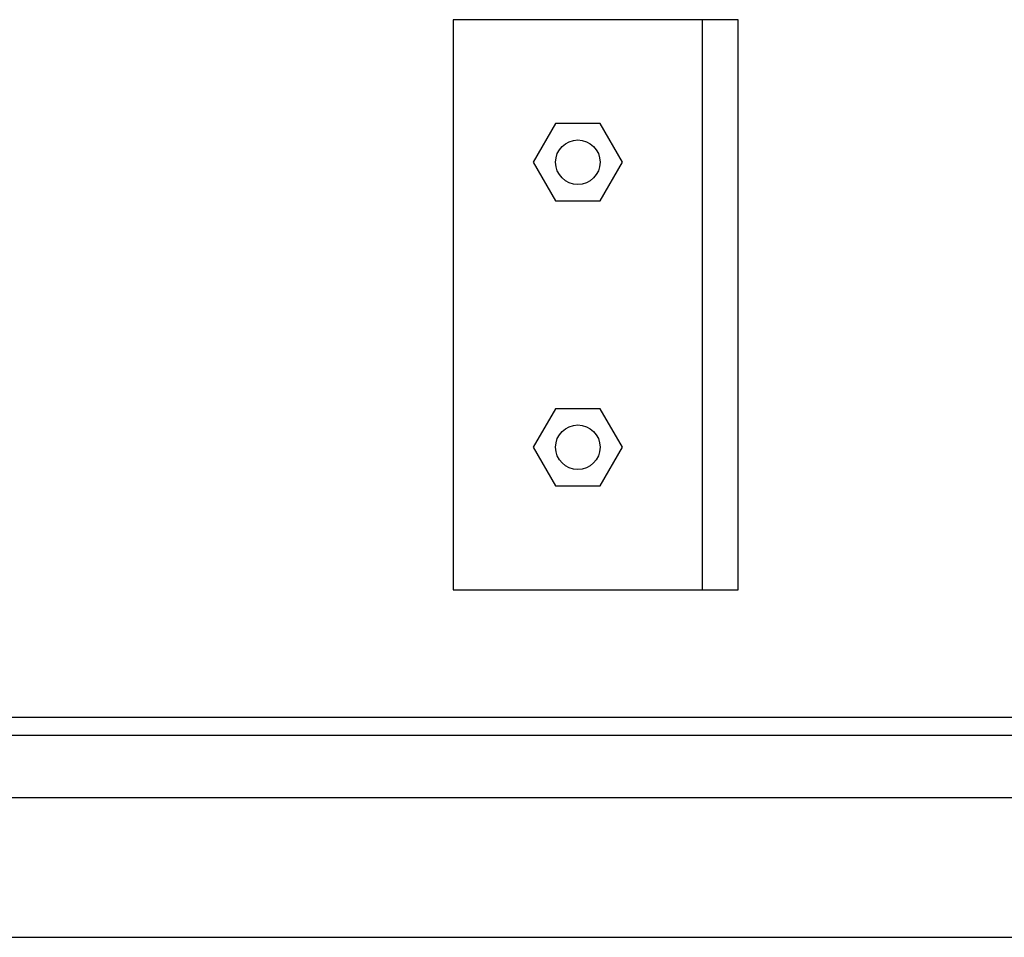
# Model space of a CAD drawing. Header units: inches. Extents: x -9715 to 27308, y -24775 to -3453.
# Tile 102 of 196: x 6730 to 6744, y -21087 to -21074. Entities that reach past the tile are written whole.
import ezdxf

# ---------------------------------------------------------------- set-up
doc = ezdxf.new("R2010")
doc.units = ezdxf.units.IN
doc.header["$MEASUREMENT"] = 0
doc.layers.add('S-DOOR-CHAIN', color=2, linetype='Continuous')
doc.layers.add('S-SPPT-BOLTS', color=2, linetype='Continuous')
doc.layers.add('S-SECT-SHPS', color=3, linetype='Continuous', lineweight=25)
doc.layers.add('S-SPPT-SHPS', color=3, linetype='Continuous', lineweight=25)

msp = doc.modelspace()

# ---------------------------------------------------------------- linework, layer by layer
at = {"layer": 'S-DOOR-CHAIN'}
for p, q in [((6628.67328, -21084.15013, 41.66667), (6951.9082, -21084.15013, 41.66667)), ((6629.62723, -21087.23717, 41.66667), (7702.20087, -21087.23717, 41.66667))]:
    msp.add_line(p, q, dxfattribs=at)
at = {"layer": 'S-SECT-SHPS'}
msp.add_line((6739.82976, -21082.36016, 41.66667), (6739.82976, -21074.36016, 41.66667), dxfattribs=at)
at = {"layer": 'S-SECT-SHPS', "elevation": 41.66667}
msp.add_lwpolyline([(6736.32976, -21082.36016), (6740.32976, -21082.36016), (6740.32976, -21074.36016), (6736.32976, -21074.36016)], close=True, dxfattribs=at)
at = {"layer": 'S-SPPT-BOLTS', "elevation": 41.66667}
for points in [[(6737.45476, -21076.36016), (6737.76726, -21076.90143), (6738.39226, -21076.90143), (6738.70476, -21076.36016), (6738.39226, -21075.8189), (6737.76726, -21075.8189)], [(6737.45476, -21080.36016), (6737.76726, -21080.90143), (6738.39226, -21080.90143), (6738.70476, -21080.36016), (6738.39226, -21079.8189), (6737.76726, -21079.8189)]]:
    msp.add_lwpolyline(points, close=True, dxfattribs=at)
at = {"layer": 'S-SPPT-BOLTS'}
for centre in [(6738.07976, -21076.36016, 41.66667), (6738.07976, -21080.36016, 41.66667)]:
    msp.add_circle(centre, 0.3125, dxfattribs=at)
at = {"layer": 'S-SPPT-SHPS'}
for p, q in [((6724.90735, -21084.40013, 41.66667), (6951.90821, -21084.40013, 41.66667)), ((6719.90735, -21085.27513, 41.66667), (6951.90824, -21085.27513, 41.66667))]:
    msp.add_line(p, q, dxfattribs=at)

doc.saveas('drawing.dxf')
